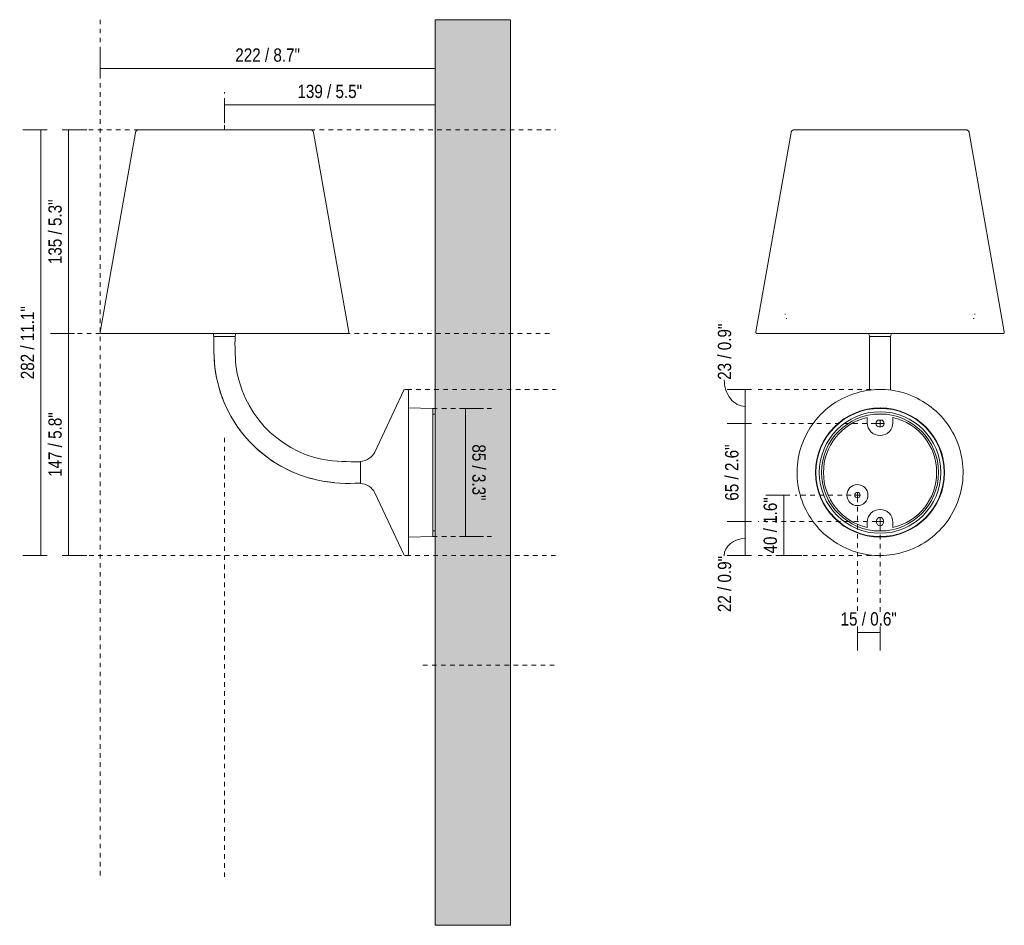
# Model space of a CAD drawing. Header units: millimetres. Extents: x -6723 to -4958, y 0 to 6775.
# Tile 2 of 4: x -5611 to -4958, y 0 to 600. Entities that reach past the tile are written whole.
import ezdxf

# ---------------------------------------------------------------- set-up
doc = ezdxf.new("R2010")
doc.units = ezdxf.units.MM
doc.linetypes.add('Dash', pattern=[6, 3, -3])
doc.layers.add('A-ANNO-DIMS', color=7, linetype='Dash', lineweight=9, true_color=0xd2d2d2)
for name, color, linetype, lineweight in [('A-ANNO-DIMS-4', 7, 'Continuous', 9), ('A-WALL', 7, 'Continuous', 9), ('E-LITE-EQPM', 7, 'Continuous', 20)]:
    doc.layers.add(name, color=color, linetype=linetype, lineweight=lineweight)
doc.styles.add('Arial Narrow', font='ARIALN.TTF', dxfattribs={"height": 8.8})
doc.dimstyles.new('FARO_-_2_2mm_Arial_Narrow_mm_Inch_Left', dxfattribs={"dimscale": 304.8, "dimtxt": 9.006193, "dimasz": 0, "dimexe": 0.03937, "dimexo": 0.0625, "dimgap": 0.006562, "dimtad": 1, "dimdec": 0, "dimzin": 0, "dimdsep": 46, "dimtxsty": 'Arial Narrow', "dimblk1": 'NONE', "dimblk2": 'NONE', "dimsah": 1, "dimcen": 0.09, "dimadec": 0, "dimazin": 0, "dimtfac": 1, "dimtdec": 4, "dimtix": 1, "dimtmove": 0, "dimatfit": 3, "dimfxl": 0.013123, "dimfxlon": 1, "dimtvp": 1, "dimtolj": 1, "dimtzin": 0, "dimarcsym": 2})
doc.dimstyles.new('FARO_-_2_2mm_Arial_Narrow_mm_Inch_Left_1', dxfattribs={"dimscale": 304.8, "dimtxt": 9.006193, "dimasz": 0, "dimexe": 0.03937, "dimexo": 0.0625, "dimgap": 0.006562, "dimtad": 1, "dimdec": 0, "dimzin": 0, "dimdsep": 46, "dimtxsty": 'Arial Narrow', "dimblk1": 'NONE', "dimblk2": 'NONE', "dimsah": 1, "dimcen": 0.09, "dimadec": 0, "dimazin": 0, "dimtfac": 1, "dimtdec": 4, "dimtix": 1, "dimtmove": 1, "dimatfit": 3, "dimfxl": 0.013123, "dimfxlon": 1, "dimtvp": 1, "dimtolj": 1, "dimtzin": 0, "dimarcsym": 2})
doc.dimstyles.new('FARO_-_2_2mm_Arial_Narrow_mm_Inch_Right_1', dxfattribs={"dimscale": 304.8, "dimtxt": 9.006193, "dimasz": 0, "dimexe": 0.03937, "dimexo": 0.0625, "dimgap": 0.006562, "dimtad": 1, "dimdec": 0, "dimzin": 0, "dimdsep": 46, "dimtxsty": 'Arial Narrow', "dimblk1": 'NONE', "dimblk2": 'NONE', "dimsah": 1, "dimcen": 0.09, "dimadec": 0, "dimazin": 0, "dimtfac": 1, "dimtdec": 4, "dimtix": 1, "dimtmove": 0, "dimatfit": 3, "dimfxl": 0.013123, "dimfxlon": 1, "dimtvp": 1, "dimtolj": 1, "dimtzin": 0, "dimarcsym": 2})

# ---------------------------------------------------------------- blocks, each defined once
blk = doc.blocks.new('70780 - 70780 TOC LED White wall lamp-545920-Lateral_PDF')
at = {"layer": 'E-LITE-EQPM'}
for p, q in [((-3467.35, 525.69), (-3467.31, 525.77)), ((-3467.11, 526.13), (-3467.06, 526.19)), ((-3466.78, 526.49), (-3466.72, 526.55)), ((-3466.37, 526.77), (-3466.3, 526.81)), ((-3350.62, 526.8), (-3350.54, 526.77)), ((-3350.2, 526.54), (-3350.13, 526.49)), ((-3489.84, 392), (-3489.88, 392)), ((-3489.82, 392), (-3489.84, 392)), ((-3327.1, 392), (-3327.08, 392)), ((-3327.06, 392), (-3327.08, 392)), ((-3326.15, 393.11), (-3326.15, 393.07)), ((-3268.96, 338.74), (-3270.46, 338.74)), ((-3270.46, 261.26), (-3268.96, 261.26))]:
    blk.add_line(p, q, dxfattribs=at)
at = {"layer": 'E-LITE-EQPM', "flags": 128}
for points in [[(-3490.78, 392.89), (-3490.78, 392.93), (-3490.78, 392.97), (-3490.78, 393.01), (-3490.78, 393.05), (-3490.77, 393.08)], [(-3415.46, 390), (-3415.56, 390.49), (-3415.68, 390.98), (-3415.82, 391.47), (-3415.97, 391.95), (-3415.99, 392)], [(-3400.93, 391.99), (-3401.09, 391.51), (-3401.23, 391.02), (-3401.35, 390.54), (-3401.45, 390.04), (-3401.46, 390)], [(-3415.46, 380.02), (-3415.39, 376.54), (-3415.18, 373.07), (-3414.84, 369.63)], [(-3414.83, 369.6), (-3414.35, 366.16), (-3413.73, 362.73), (-3412.97, 359.34), (-3412.07, 355.98), (-3411.04, 352.65), (-3409.88, 349.37), (-3408.59, 346.14), (-3407.17, 342.96), (-3405.63, 339.84), (-3403.96, 336.79), (-3402.17, 333.81), (-3400.26, 330.9), (-3398.24, 328.06), (-3396.11, 325.31), (-3393.87, 322.65), (-3391.52, 320.08), (-3389.07, 317.61), (-3386.53, 315.24), (-3383.89, 312.96), (-3381.17, 310.8), (-3378.36, 308.75), (-3375.47, 306.81), (-3372.5, 304.99), (-3369.47, 303.29), (-3366.36, 301.71), (-3363.2, 300.26), (-3359.98, 298.93), (-3356.72, 297.74), (-3353.4, 296.67), (-3350.05, 295.74), (-3346.66, 294.94), (-3343.25, 294.28), (-3339.81, 293.76), (-3336.35, 293.38)]]:
    blk.add_lwpolyline(points, dxfattribs=at)
blk = doc.blocks.new('70780 - 70780 TOC LED White wall lamp-545920-Alzado_PDF Fixing')
at = {"layer": 'E-LITE-EQPM', "color": 253, "lineweight": 9, "true_color": 0xaaaaaa}
for p, q in [((6520.5, 525.29), (6497.19, 393.11)), ((6661.8, 393.11), (6638.49, 525.29)), ((6641.39, 402), (6641.24, 402)), ((6572.5, 390), (6572.5, 380.02)), ((6572.5, 390), (6572.54, 390)), ((6572.6, 390), (6572.65, 390)), ((6572.65, 390), (6574.81, 390)), ((6574.81, 390), (6575.32, 390)), ((6575.31, 390), (6576.73, 390)), ((6576.72, 390), (6577.34, 390)), ((6577.33, 390), (6581.66, 390)), ((6579.5, 390), (6579.99, 390)), ((6581.66, 390), (6582.27, 390)), ((6582.27, 390), (6583.68, 390)), ((6583.67, 390), (6584.18, 390)), ((6584.18, 390), (6586.34, 390)), ((6585.56, 390), (6585.6, 390)), ((6586.34, 390), (6586.39, 390)), ((6586.45, 390), (6586.5, 390)), ((6586.5, 380.02), (6586.5, 390))]:
    blk.add_line(p, q, dxfattribs=at)
at = {"layer": 'E-LITE-EQPM', "color": 253, "lineweight": 9, "true_color": 0xaaaaaa, "flags": 128}
for points in [[(6520.5, 525.29), (6520.51, 525.37), (6520.53, 525.45), (6520.55, 525.53), (6520.58, 525.61), (6520.61, 525.69), (6520.64, 525.77), (6520.68, 525.84), (6520.71, 525.91), (6520.75, 525.99), (6520.8, 526.06), (6520.84, 526.13), (6520.89, 526.19), (6520.94, 526.26), (6521, 526.32), (6521.06, 526.38), (6521.11, 526.44), (6521.18, 526.49), (6521.24, 526.55), (6521.3, 526.6), (6521.37, 526.64), (6521.44, 526.69), (6521.51, 526.73), (6521.58, 526.77), (6521.66, 526.81), (6521.73, 526.84), (6521.81, 526.87), (6521.89, 526.9), (6521.97, 526.92), (6522.05, 526.94), (6522.13, 526.96), (6522.21, 526.97), (6522.29, 526.99), (6522.37, 526.99), (6522.46, 527), (6522.53, 527)], [(6579.5, 527), (6577.22, 527), (6574.94, 527), (6572.68, 527), (6570.42, 527), (6568.18, 527), (6565.96, 527), (6563.75, 527), (6561.58, 527), (6559.43, 527), (6557.31, 527), (6555.23, 527), (6553.19, 527), (6551.19, 527), (6549.24, 527), (6547.33, 527), (6545.48, 527), (6543.68, 527), (6541.93, 527), (6540.25, 527), (6538.63, 527), (6537.08, 527), (6535.59, 527), (6534.18, 527), (6532.83, 527), (6531.56, 527), (6530.37, 527), (6529.26, 527), (6528.22, 527), (6527.27, 527), (6526.4, 527), (6525.62, 527), (6524.92, 527), (6524.31, 527), (6523.79, 527), (6523.36, 527), (6523.02, 527), (6522.77, 527), (6522.61, 527), (6522.54, 527), (6522.53, 527)], [(6522.53, 527), (6522.58, 527), (6522.71, 527), (6522.94, 527), (6523.26, 527), (6523.67, 527), (6524.16, 527), (6524.75, 527), (6525.42, 527), (6526.18, 527), (6527.03, 527), (6527.96, 527), (6528.97, 527), (6530.06, 527), (6531.23, 527), (6532.48, 527), (6533.81, 527), (6535.2, 527), (6536.67, 527), (6538.21, 527), (6539.81, 527), (6541.47, 527), (6543.2, 527), (6544.99, 527), (6546.83, 527), (6548.72, 527), (6550.66, 527), (6552.65, 527), (6554.68, 527), (6556.75, 527), (6558.85, 527), (6560.99, 527), (6563.16, 527), (6565.36, 527), (6567.58, 527), (6569.81, 527), (6572.07, 527), (6574.33, 527), (6576.6, 527), (6578.88, 527), (6579.5, 527)], [(6579.5, 527), (6581.77, 527), (6584.05, 527), (6586.31, 527), (6588.57, 527), (6590.81, 527), (6593.04, 527), (6595.24, 527), (6597.41, 527), (6599.56, 527), (6601.68, 527), (6603.76, 527), (6605.8, 527), (6607.8, 527), (6609.75, 527), (6611.66, 527), (6613.51, 527), (6615.31, 527), (6617.06, 527), (6618.74, 527), (6620.36, 527), (6621.91, 527), (6623.4, 527), (6624.82, 527), (6626.16, 527), (6627.43, 527), (6628.62, 527), (6629.74, 527), (6630.77, 527), (6631.72, 527), (6632.59, 527), (6633.37, 527), (6634.07, 527), (6634.68, 527), (6635.2, 527), (6635.63, 527), (6635.97, 527), (6636.22, 527), (6636.39, 527), (6636.46, 527), (6636.46, 527)], [(6636.46, 527), (6636.41, 527), (6636.28, 527), (6636.05, 527), (6635.73, 527), (6635.32, 527), (6634.83, 527), (6634.24, 527), (6633.57, 527), (6632.81, 527), (6631.96, 527), (6631.03, 527), (6630.02, 527), (6628.93, 527), (6627.76, 527), (6626.51, 527), (6625.19, 527), (6623.79, 527), (6622.32, 527), (6620.78, 527), (6619.18, 527), (6617.52, 527), (6615.79, 527), (6614.01, 527), (6612.17, 527), (6610.27, 527), (6608.33, 527), (6606.34, 527), (6604.31, 527), (6602.24, 527), (6600.14, 527), (6598, 527), (6595.83, 527), (6593.63, 527), (6591.41, 527), (6589.18, 527), (6586.93, 527), (6584.66, 527), (6582.39, 527), (6580.11, 527), (6579.5, 527)], [(6636.46, 527), (6636.54, 527), (6636.62, 526.99), (6636.71, 526.99), (6636.79, 526.97), (6636.87, 526.96), (6636.95, 526.94), (6637.03, 526.92), (6637.11, 526.9), (6637.19, 526.87), (6637.26, 526.84), (6637.34, 526.8), (6637.41, 526.77), (6637.49, 526.73), (6637.56, 526.68), (6637.63, 526.64), (6637.69, 526.59), (6637.76, 526.54), (6637.82, 526.49), (6637.88, 526.43), (6637.94, 526.37), (6638, 526.31), (6638.05, 526.25), (6638.1, 526.19), (6638.15, 526.12), (6638.2, 526.05), (6638.24, 525.98), (6638.28, 525.91), (6638.32, 525.83), (6638.35, 525.76), (6638.39, 525.68), (6638.41, 525.6), (6638.44, 525.53), (6638.46, 525.45), (6638.48, 525.37), (6638.49, 525.29)], [(6516.84, 404.88), (6516.83, 404.89), (6516.81, 404.91), (6516.79, 404.92), (6516.77, 404.93), (6516.76, 404.94), (6516.74, 404.95), (6516.72, 404.96), (6516.7, 404.96), (6516.68, 404.97), (6516.66, 404.98), (6516.64, 404.98), (6516.62, 404.99), (6516.6, 404.99), (6516.58, 405), (6516.56, 405), (6516.54, 405), (6516.51, 405), (6516.51, 405)], [(6642.48, 405), (6642.46, 405), (6642.44, 405), (6642.42, 405), (6642.4, 404.99), (6642.38, 404.99), (6642.36, 404.99), (6642.34, 404.98), (6642.32, 404.97), (6642.3, 404.97), (6642.28, 404.96), (6642.26, 404.95), (6642.24, 404.94), (6642.22, 404.93), (6642.21, 404.92), (6642.19, 404.91), (6642.17, 404.9), (6642.15, 404.88)], [(6517.55, 402), (6517.53, 402), (6517.51, 402), (6517.49, 402), (6517.47, 402.01), (6517.45, 402.01), (6517.43, 402.01), (6517.41, 402.02), (6517.39, 402.03), (6517.37, 402.03), (6517.35, 402.04), (6517.33, 402.05), (6517.31, 402.06), (6517.29, 402.07), (6517.27, 402.08), (6517.26, 402.09), (6517.24, 402.1)], [(6517.71, 402), (6517.63, 402), (6517.55, 402), (6517.55, 402)], [(6517.55, 402), (6517.6, 402), (6517.75, 402)], [(6641.19, 402), (6641.36, 402), (6641.44, 402), (6641.44, 402)], [(6641.76, 402.11), (6641.74, 402.09), (6641.72, 402.08), (6641.7, 402.07), (6641.69, 402.06), (6641.67, 402.05), (6641.65, 402.04), (6641.63, 402.04), (6641.61, 402.03), (6641.59, 402.02), (6641.57, 402.02), (6641.55, 402.01), (6641.53, 402.01), (6641.51, 402), (6641.49, 402), (6641.47, 402), (6641.45, 402), (6641.44, 402)], [(6498.12, 392), (6498.08, 392), (6498.04, 392), (6498, 392.01), (6497.97, 392.01), (6497.93, 392.02), (6497.89, 392.03), (6497.86, 392.04), (6497.82, 392.05), (6497.79, 392.06), (6497.75, 392.07), (6497.72, 392.09), (6497.68, 392.11), (6497.65, 392.12), (6497.62, 392.14), (6497.59, 392.16), (6497.55, 392.19), (6497.52, 392.21), (6497.5, 392.23), (6497.47, 392.26), (6497.44, 392.29), (6497.42, 392.31), (6497.39, 392.34), (6497.37, 392.37), (6497.35, 392.4), (6497.32, 392.43), (6497.3, 392.47), (6497.29, 392.5), (6497.27, 392.53), (6497.25, 392.57), (6497.24, 392.6), (6497.23, 392.64), (6497.21, 392.67), (6497.2, 392.71), (6497.2, 392.75), (6497.19, 392.78), (6497.18, 392.82), (6497.18, 392.86), (6497.18, 392.89), (6497.17, 392.93), (6497.18, 392.97), (6497.18, 393.01), (6497.18, 393.05), (6497.19, 393.08), (6497.19, 393.11)], [(6571.99, 392), (6569.75, 392), (6566.53, 392), (6563.33, 392), (6560.15, 392), (6557.01, 392), (6553.9, 392), (6550.83, 392), (6547.81, 392), (6544.83, 392), (6541.92, 392), (6539.06, 392), (6536.27, 392), (6533.55, 392), (6530.9, 392), (6528.33, 392), (6525.84, 392), (6523.43, 392), (6521.12, 392), (6518.9, 392), (6516.77, 392), (6514.75, 392), (6512.83, 392), (6511.02, 392), (6509.32, 392), (6507.72, 392), (6506.25, 392), (6504.89, 392), (6503.65, 392), (6502.53, 392), (6501.53, 392), (6500.66, 392), (6499.92, 392), (6499.3, 392), (6498.81, 392), (6498.45, 392), (6498.22, 392), (6498.12, 392), (6498.12, 392)], [(6498.12, 392), (6498.18, 392), (6498.38, 392), (6498.7, 392), (6499.16, 392), (6499.74, 392), (6500.45, 392), (6501.29, 392), (6502.25, 392), (6503.33, 392), (6504.54, 392), (6505.87, 392), (6507.31, 392), (6508.87, 392), (6510.55, 392), (6512.33, 392), (6514.22, 392), (6516.22, 392), (6518.32, 392), (6520.51, 392), (6522.8, 392), (6525.18, 392), (6527.65, 392), (6530.2, 392), (6532.82, 392), (6535.53, 392), (6538.3, 392), (6541.14, 392), (6544.04, 392), (6547, 392), (6550.01, 392), (6553.06, 392), (6556.16, 392), (6559.3, 392), (6562.47, 392), (6565.66, 392), (6568.88, 392), (6572.12, 392), (6575.36, 392), (6578.62, 392), (6579.5, 392)], [(6572.5, 390), (6572.4, 390.49), (6572.28, 390.98), (6572.14, 391.47), (6571.98, 391.95), (6571.96, 392)], [(6579.5, 392), (6582.75, 392), (6586, 392), (6589.24, 392), (6592.46, 392), (6595.66, 392), (6598.84, 392), (6601.98, 392), (6605.09, 392), (6608.16, 392), (6611.19, 392), (6614.16, 392), (6617.07, 392), (6619.93, 392), (6622.72, 392), (6625.45, 392), (6628.09, 392), (6630.67, 392), (6633.16, 392), (6635.56, 392), (6637.87, 392), (6640.09, 392), (6642.22, 392), (6644.24, 392), (6646.16, 392), (6647.97, 392), (6649.68, 392), (6651.27, 392), (6652.74, 392), (6654.1, 392), (6655.34, 392), (6656.46, 392), (6657.46, 392), (6658.33, 392), (6659.07, 392), (6659.69, 392), (6660.18, 392), (6660.54, 392), (6660.77, 392), (6660.87, 392), (6660.87, 392)], [(6587.02, 391.99), (6586.86, 391.51), (6586.72, 391.02), (6586.6, 390.54), (6586.5, 390.04), (6586.5, 390)], [(6660.87, 392), (6660.81, 392), (6660.61, 392), (6660.29, 392), (6659.83, 392), (6659.25, 392), (6658.54, 392), (6657.7, 392), (6656.74, 392), (6655.66, 392), (6654.45, 392), (6653.12, 392), (6651.68, 392), (6650.12, 392), (6648.44, 392), (6646.66, 392), (6644.77, 392), (6642.77, 392), (6640.68, 392), (6638.48, 392), (6636.19, 392), (6633.81, 392), (6631.35, 392), (6628.8, 392), (6626.17, 392), (6623.46, 392), (6620.69, 392), (6617.85, 392), (6614.95, 392), (6611.99, 392), (6608.98, 392), (6605.93, 392), (6602.83, 392), (6599.69, 392), (6596.52, 392), (6593.33, 392), (6590.11, 392), (6587, 392)], [(6661.8, 393.11), (6661.81, 393.07), (6661.81, 393.03), (6661.82, 392.99), (6661.82, 392.96), (6661.82, 392.92), (6661.81, 392.88), (6661.81, 392.84), (6661.81, 392.81), (6661.8, 392.77), (6661.79, 392.73), (6661.78, 392.7), (6661.77, 392.66), (6661.76, 392.62), (6661.75, 392.59), (6661.73, 392.55), (6661.72, 392.52), (6661.7, 392.49), (6661.68, 392.45), (6661.66, 392.42), (6661.64, 392.39), (6661.62, 392.36), (6661.59, 392.33), (6661.57, 392.3), (6661.54, 392.28), (6661.51, 392.25), (6661.48, 392.22), (6661.46, 392.2), (6661.43, 392.18), (6661.39, 392.16), (6661.36, 392.14), (6661.33, 392.12), (6661.3, 392.1), (6661.26, 392.08), (6661.23, 392.07), (6661.19, 392.06), (6661.16, 392.04), (6661.12, 392.03), (6661.08, 392.02), (6661.05, 392.02), (6661.01, 392.01), (6660.97, 392.01), (6660.94, 392), (6660.9, 392), (6660.87, 392)], [(6572.5, 354.52), (6572.5, 357.08), (6572.5, 360.17), (6572.5, 363.28), (6572.5, 366.42), (6572.5, 369.59), (6572.5, 372.77), (6572.5, 375.96), (6572.5, 379.16), (6572.5, 380.02)], [(6586.5, 380.02), (6586.5, 376.82), (6586.5, 373.63), (6586.5, 370.44), (6586.5, 367.27), (6586.5, 364.13), (6586.5, 361), (6586.5, 357.91), (6586.5, 354.85), (6586.5, 354.52)], [(6579.5, 355), (6577.3, 354.95), (6575.1, 354.82), (6572.91, 354.6), (6570.73, 354.3), (6568.57, 353.9), (6566.42, 353.42), (6564.3, 352.86), (6562.2, 352.21), (6560.12, 351.47), (6558.08, 350.66), (6556.07, 349.76), (6554.1, 348.78), (6552.17, 347.73), (6550.28, 346.6), (6548.44, 345.39), (6546.65, 344.11), (6544.91, 342.76), (6543.23, 341.35), (6541.61, 339.86), (6540.04, 338.32), (6538.54, 336.71), (6537.11, 335.04), (6535.74, 333.32), (6534.44, 331.54), (6533.22, 329.72), (6532.07, 327.84), (6530.99, 325.92), (6529.99, 323.96), (6529.07, 321.96), (6528.24, 319.93), (6527.48, 317.86), (6526.81, 315.77), (6526.22, 313.65), (6525.72, 311.51), (6525.3, 309.35), (6524.97, 307.17), (6524.72, 304.99), (6524.57, 302.79), (6524.5, 300.59), (6524.52, 298.39), (6524.63, 296.2), (6524.83, 294.01), (6525.11, 291.82), (6525.48, 289.66), (6525.94, 287.5), (6526.48, 285.37), (6527.11, 283.26), (6527.82, 281.18), (6528.61, 279.13), (6529.49, 277.11), (6530.44, 275.13), (6531.48, 273.19), (6532.59, 271.29), (6533.77, 269.44), (6535.03, 267.63), (6536.36, 265.88), (6537.76, 264.18), (6539.22, 262.54), (6540.75, 260.96), (6542.35, 259.45), (6544, 257.99), (6545.71, 256.61), (6547.47, 255.29), (6549.28, 254.04), (6551.14, 252.87), (6553.05, 251.78), (6555, 250.76), (6556.99, 249.82), (6559.01, 248.96), (6561.07, 248.18), (6563.16, 247.48), (6565.27, 246.87), (6567.41, 246.35), (6569.56, 245.91), (6571.73, 245.55), (6573.92, 245.29), (6576.11, 245.11), (6578.31, 245.02), (6579.5, 245)], [(6579.5, 245), (6581.7, 245.05), (6583.89, 245.18), (6586.08, 245.4), (6588.26, 245.7), (6590.42, 246.1), (6592.57, 246.58), (6594.69, 247.14), (6596.8, 247.79), (6598.87, 248.53), (6600.91, 249.34), (6602.92, 250.24), (6604.89, 251.22), (6606.82, 252.27), (6608.71, 253.4), (6610.55, 254.61), (6612.34, 255.89), (6614.08, 257.24), (6615.76, 258.65), (6617.38, 260.14), (6618.95, 261.68), (6620.45, 263.29), (6621.88, 264.96), (6623.25, 266.68), (6624.55, 268.46), (6625.77, 270.28), (6626.93, 272.16), (6628, 274.08), (6629, 276.04), (6629.92, 278.04), (6630.76, 280.07), (6631.51, 282.14), (6632.18, 284.23), (6632.77, 286.35), (6633.28, 288.49), (6633.69, 290.65), (6634.02, 292.83), (6634.27, 295.01), (6634.42, 297.21), (6634.49, 299.41), (6634.47, 301.61), (6634.36, 303.8), (6634.17, 305.99), (6633.88, 308.18), (6633.51, 310.34), (6633.06, 312.5), (6632.51, 314.63), (6631.89, 316.74), (6631.17, 318.82), (6630.38, 320.87), (6629.5, 322.89), (6628.55, 324.87), (6627.52, 326.81), (6626.41, 328.71), (6625.22, 330.56), (6623.96, 332.37), (6622.63, 334.12), (6621.23, 335.82), (6619.77, 337.46), (6618.24, 339.04), (6616.64, 340.55), (6614.99, 342.01), (6613.28, 343.39), (6611.52, 344.71), (6609.71, 345.96), (6607.85, 347.13), (6605.94, 348.22), (6603.99, 349.24), (6602, 350.18), (6599.98, 351.04), (6597.92, 351.82), (6595.83, 352.52), (6593.72, 353.13), (6591.58, 353.65), (6589.43, 354.09), (6587.26, 354.45), (6585.07, 354.71), (6582.88, 354.89), (6580.68, 354.98), (6579.5, 355)]]:
    blk.add_lwpolyline(points, dxfattribs=at)
at = {"layer": 'E-LITE-EQPM', "color": 253, "lineweight": 9, "true_color": 0xaaaaaa}
for centre, radius, start, end in [((6579.5, 300), 42.78, 90, 270), ((6579.5, 300), 42.5, 90, 270), ((6579.5, 300), 40.26, 90, 270), ((6579.5, 300), 42.78, 270, 90), ((6579.5, 300), 42.5, 270, 90), ((6579.5, 300), 40.26, 270, 90), ((6579.5, 300), 38.74, 0, 180), ((6579.5, 300), 38.74, 180, 360), ((6564.5, 285.03), 1.79, 360, 180), ((6564.5, 285.03), 1.79, 180, 0)]:
    blk.add_arc(centre, radius, start, end, dxfattribs=at)
blk = doc.blocks.new('DIMBLOCK6-Lateral_PDF')
at = {"layer": 'A-ANNO-DIMS-4', "color": 251, "true_color": 0x5b5b5b, "transparency": 16777216}
for p, q in [((-5592.59, 527.01), (-5608.59, 527.01)), ((-5596.59, 527.01), (-5596.59, 245)), ((-5596.59, 527.01), (-5592.59, 527.01)), ((-5592.59, 245), (-5608.59, 245)), ((-5596.59, 245), (-5592.59, 245))]:
    blk.add_line(p, q, dxfattribs=at)
at = {"layer": 'A-ANNO-DIMS-4', "color": 0, "transparency": 16777216, "insert": (-5609.96, 361.77), "char_height": 8.8, "width": 58.1543, "attachment_point": 1, "rotation": 90, "line_spacing_factor": 0.974696, "style": 'Arial Narrow'}
blk.add_mtext('282 / 11.1"', dxfattribs=at)
blk = doc.blocks.new('_None')
blk = doc.blocks.new('DIMBLOCK7-Lateral_PDF')
at = {"layer": 'A-ANNO-DIMS-4', "color": 251, "true_color": 0x5b5b5b, "transparency": 16777216}
for p, q in [((-5315.37, 342.5), (-5319.37, 342.5)), ((-5315.62, 342.5), (-5303.37, 342.5)), ((-5315.37, 342.5), (-5315.37, 257.5)), ((-5315.37, 257.5), (-5319.37, 257.5)), ((-5315.62, 257.5), (-5303.37, 257.5))]:
    blk.add_line(p, q, dxfattribs=at)
at = {"layer": 'A-ANNO-DIMS-4', "color": 0, "transparency": 16777216, "insert": (-5302, 318.66), "char_height": 8.8, "width": 44.7736, "attachment_point": 1, "rotation": 270, "line_spacing_factor": 0.974696, "style": 'Arial Narrow'}
blk.add_mtext('85 / 3.3"', dxfattribs=at)
blk = doc.blocks.new('DIMBLOCK8-Lateral_PDF')
at = {"layer": 'A-ANNO-DIMS-4', "color": 251, "true_color": 0x5b5b5b, "transparency": 16777216}
for p, q in [((-5557.29, 567.36), (-5557.29, 579.61)), ((-5335.49, 567.36), (-5335.49, 579.61)), ((-5557.29, 567.61), (-5335.49, 567.61)), ((-5557.29, 567.61), (-5557.29, 563.61)), ((-5335.49, 567.61), (-5335.49, 563.61))]:
    blk.add_line(p, q, dxfattribs=at)
at = {"layer": 'A-ANNO-DIMS-4', "color": 0, "transparency": 16777216, "insert": (-5467.84, 580.98), "char_height": 8.8, "width": 51.464, "attachment_point": 1, "line_spacing_factor": 0.974696, "style": 'Arial Narrow'}
blk.add_mtext('222 / 8.7"', dxfattribs=at)
blk = doc.blocks.new('DIMBLOCK9-Lateral_PDF')
at = {"layer": 'A-ANNO-DIMS-4', "color": 251, "true_color": 0x5b5b5b, "transparency": 16777216}
for p, q in [((-5578.31, 527.01), (-5582.31, 527.01)), ((-5578.56, 527.01), (-5566.31, 527.01)), ((-5578.31, 527.01), (-5578.31, 392)), ((-5574.31, 392), (-5590.31, 392)), ((-5578.31, 392), (-5574.31, 392))]:
    blk.add_line(p, q, dxfattribs=at)
at = {"layer": 'A-ANNO-DIMS-4', "color": 0, "transparency": 16777216, "insert": (-5591.68, 438.06), "char_height": 8.8, "width": 51.464, "attachment_point": 1, "rotation": 90, "line_spacing_factor": 0.974696, "style": 'Arial Narrow'}
blk.add_mtext('135 / 5.3"', dxfattribs=at)
blk = doc.blocks.new('DIMBLOCK10-Lateral_PDF')
at = {"layer": 'A-ANNO-DIMS-4', "color": 251, "true_color": 0x5b5b5b, "transparency": 16777216}
for p, q in [((-5574.31, 392), (-5590.31, 392)), ((-5578.31, 392), (-5578.31, 245)), ((-5578.31, 392), (-5574.31, 392)), ((-5578.31, 245), (-5582.31, 245)), ((-5578.56, 245), (-5566.31, 245))]:
    blk.add_line(p, q, dxfattribs=at)
at = {"layer": 'A-ANNO-DIMS-4', "color": 0, "transparency": 16777216, "insert": (-5591.68, 297.06), "char_height": 8.8, "width": 51.464, "attachment_point": 1, "rotation": 90, "line_spacing_factor": 0.974696, "style": 'Arial Narrow'}
blk.add_mtext('147 / 5.8"', dxfattribs=at)
blk = doc.blocks.new('DIMBLOCK11-Lateral_PDF')
at = {"layer": 'A-ANNO-DIMS-4', "color": 251, "true_color": 0x5b5b5b, "transparency": 16777216}
for p, q in [((-5474.99, 543.52), (-5474.99, 547.52)), ((-5474.99, 543.77), (-5474.99, 531.52)), ((-5335.49, 543.52), (-5474.99, 543.52)), ((-5335.49, 543.52), (-5335.49, 547.52)), ((-5335.49, 543.77), (-5335.49, 531.52))]:
    blk.add_line(p, q, dxfattribs=at)
at = {"layer": 'A-ANNO-DIMS-4', "color": 0, "transparency": 16777216, "insert": (-5426.68, 556.9), "char_height": 8.8, "width": 51.464, "attachment_point": 1, "line_spacing_factor": 0.974696, "style": 'Arial Narrow'}
blk.add_mtext('139 / 5.5"', dxfattribs=at)
blk = doc.blocks.new('DIMBLOCK12-Alzado_PDF Fixing')
at = {"layer": 'A-ANNO-DIMS-4', "color": 251, "true_color": 0x5b5b5b, "transparency": 16777216}
for p, q in [((-5125.92, 355.01), (-5141.92, 355.01)), ((-5129.92, 355.01), (-5129.92, 332.5)), ((-5129.92, 355.01), (-5125.92, 355.01)), ((-5125.92, 332.5), (-5141.92, 332.5)), ((-5129.92, 332.5), (-5125.92, 332.5))]:
    blk.add_line(p, q, dxfattribs=at)
blk.add_ellipse((-5129.92, 361.38), major_axis=(0, 17.62), ratio=0.793242, start_param=1.570796, end_param=3.141593, dxfattribs=at)
at = {"layer": 'A-ANNO-DIMS-4', "color": 0, "transparency": 16777216, "insert": (-5148.12, 361.38), "char_height": 8.8, "width": 44.7736, "attachment_point": 1, "rotation": 90, "line_spacing_factor": 0.974696, "style": 'Arial Narrow'}
blk.add_mtext('23 / 0.9"', dxfattribs=at)
blk = doc.blocks.new('DIMBLOCK13-Alzado_PDF Fixing')
at = {"layer": 'A-ANNO-DIMS-4', "color": 251, "true_color": 0x5b5b5b, "transparency": 16777216}
for p, q in [((-5125.92, 332.5), (-5141.92, 332.5)), ((-5129.92, 332.5), (-5129.92, 267.5)), ((-5129.92, 332.5), (-5125.92, 332.5)), ((-5125.92, 267.5), (-5141.92, 267.5)), ((-5129.92, 267.5), (-5125.92, 267.5))]:
    blk.add_line(p, q, dxfattribs=at)
at = {"layer": 'A-ANNO-DIMS-4', "color": 0, "transparency": 16777216, "insert": (-5143.29, 281.34), "char_height": 8.8, "width": 44.7736, "attachment_point": 1, "rotation": 90, "line_spacing_factor": 0.974696, "style": 'Arial Narrow'}
blk.add_mtext('65 / 2.6"', dxfattribs=at)
blk = doc.blocks.new('DIMBLOCK14-Alzado_PDF Fixing')
at = {"layer": 'A-ANNO-DIMS-4', "color": 251, "true_color": 0x5b5b5b, "transparency": 16777216}
for p, q in [((-5125.92, 267.5), (-5141.92, 267.5)), ((-5129.92, 267.5), (-5129.92, 245)), ((-5129.92, 267.5), (-5125.92, 267.5)), ((-5125.92, 245), (-5141.92, 245)), ((-5129.92, 245), (-5125.92, 245))]:
    blk.add_line(p, q, dxfattribs=at)
blk.add_ellipse((-5129.92, 244.8), major_axis=(-13.98, 0), ratio=0.819197, start_param=4.712389, end_param=6.283185, dxfattribs=at)
at = {"layer": 'A-ANNO-DIMS-4', "color": 0, "transparency": 16777216, "insert": (-5148.12, 207.49), "char_height": 8.8, "width": 44.7736, "attachment_point": 1, "rotation": 90, "line_spacing_factor": 0.974696, "style": 'Arial Narrow'}
blk.add_mtext('22 / 0.9"', dxfattribs=at)
blk = doc.blocks.new('DIMBLOCK15-Alzado_PDF Fixing')
at = {"layer": 'A-ANNO-DIMS-4', "color": 251, "true_color": 0x5b5b5b, "transparency": 16777216}
for p, q in [((-5055.65, 198.02), (-5055.65, 182.02)), ((-5055.65, 194.02), (-5055.65, 198.02)), ((-5040.65, 198.02), (-5040.65, 182.02)), ((-5040.65, 194.02), (-5040.65, 198.02)), ((-5055.65, 194.02), (-5040.65, 194.02))]:
    blk.add_line(p, q, dxfattribs=at)
at = {"layer": 'A-ANNO-DIMS-4', "color": 0, "transparency": 16777216, "insert": (-5066.81, 207.39), "char_height": 8.8, "width": 44.7736, "attachment_point": 1, "line_spacing_factor": 0.974696, "style": 'Arial Narrow'}
blk.add_mtext('15 / 0.6"', dxfattribs=at)
blk = doc.blocks.new('DIMBLOCK16-Alzado_PDF Fixing')
at = {"layer": 'A-ANNO-DIMS-4', "color": 251, "true_color": 0x5b5b5b, "transparency": 16777216}
for p, q in [((-5100.42, 285.03), (-5116.42, 285.03)), ((-5104.42, 285.03), (-5104.42, 245)), ((-5104.42, 285.03), (-5100.42, 285.03)), ((-5104.42, 245), (-5108.42, 245)), ((-5104.67, 245), (-5092.42, 245))]:
    blk.add_line(p, q, dxfattribs=at)
at = {"layer": 'A-ANNO-DIMS-4', "color": 0, "transparency": 16777216, "insert": (-5117.8, 246.36), "char_height": 8.8, "width": 44.7736, "attachment_point": 1, "rotation": 90, "line_spacing_factor": 0.974696, "style": 'Arial Narrow'}
blk.add_mtext('40 / 1.6"', dxfattribs=at)

msp = doc.modelspace()

# ---------------------------------------------------------------- hatches: boundary and pattern name
at = {"layer": 'A-WALL', "true_color": 0xf7f7f7}
for points in [[(-5285.49, 0), (-5285.49, 600), (-5335.49, 600), (-5335.49, 0)], [(-5335.49, 0), (-5285.49, 0), (-5285.49, 600), (-5335.49, 600), (-5335.49, 142.05)]]:
    msp.add_hatch(color=7, dxfattribs=at).paths.add_polyline_path(points, flags=0)

# ---------------------------------------------------------------- linework, layer by layer
at = {"layer": 'A-ANNO-DIMS'}
for p, q in [((-5557.29, 600), (-5557.29, 32.06)), ((-5474.99, 527.01), (-5474.99, 552.01)), ((-5531.93, 527.01), (-5582.49, 527.01)), ((-5418.05, 527.01), (-5255.62, 527.01)), ((-5557.29, 392), (-5573.29, 392)), ((-5394.77, 392), (-5259.77, 392)), ((-5353.99, 355.03), (-5255.62, 355.03)), ((-5040.65, 355.01), (-5121.44, 355.01)), ((-5336.99, 342.5), (-5297.99, 342.5)), ((-5043.44, 332.5), (-5121.44, 332.5)), ((-5474.99, 323.06), (-5474.99, 32.06)), ((-5053.86, 285.03), (-5096.86, 285.03)), ((-5055.65, 283.24), (-5055.65, 207.24)), ((-5042.94, 267.5), (-5121.44, 267.5)), ((-5040.65, 264.72), (-5040.65, 207.24)), ((-5336.99, 257.5), (-5297.99, 257.5)), ((-5255.62, 245), (-5584.49, 245)), ((-5040.65, 245), (-5121.44, 245)), ((-5343.49, 172.25), (-5255.62, 172.25))]:
    msp.add_line(p, q, dxfattribs=at)
at = {"layer": 'A-WALL', "color": 253, "true_color": 0xaaaaaa}
for p, q in [((-5335.49, 0), (-5335.49, 600)), ((-5285.49, 600), (-5335.49, 600)), ((-5285.49, 600), (-5285.49, 0)), ((-5285.49, 0), (-5335.49, 0))]:
    msp.add_line(p, q, dxfattribs=at)
at = {"layer": 'E-LITE-EQPM'}
for p, q in [((-5534, 525.27), (-5557.29, 393.06)), ((-5418.05, 527.01), (-5531.93, 527.01)), ((-5392.68, 393.06), (-5415.98, 525.27)), ((-5556.41, 392), (-5393.57, 392)), ((-5467.99, 390), (-5482, 390)), ((-5356.27, 354.46), (-5375.34, 313.56)), ((-5353.99, 355.03), (-5355.36, 355.03)), ((-5352.99, 342.78), (-5352.99, 354.03)), ((-5336.99, 342.5), (-5352.99, 342.78)), ((-5352.99, 342.78), (-5352.99, 257.22)), ((-5336.99, 257.5), (-5336.99, 342.5)), ((-5049.18, 333), (-5049.18, 336.52)), ((-5040.15, 334.78), (-5041.15, 334.78)), ((-5040.65, 334.78), (-5040.65, 330.27)), ((-5032.13, 336.52), (-5032.13, 333)), ((-5043.44, 332.5), (-5037.87, 332.5)), ((-5041.15, 330.22), (-5040.15, 330.22)), ((-5384.99, 307.29), (-5384.99, 292.75)), ((-5375.34, 286.48), (-5356.27, 245.58)), ((-5057.45, 285.03), (-5053.86, 285.03)), ((-5055.65, 286.82), (-5055.65, 283.24)), ((-5042.94, 268), (-5042.94, 267)), ((-5042.94, 267.5), (-5038.37, 267.5)), ((-5040.65, 270.28), (-5040.65, 264.72)), ((-5038.37, 267), (-5038.37, 268)), ((-5049.18, 263.48), (-5049.18, 267)), ((-5032.13, 267), (-5032.13, 263.48)), ((-5352.99, 257.22), (-5336.99, 257.5)), ((-5352.99, 246), (-5352.99, 257.22)), ((-5355.36, 245), (-5353.99, 245))]:
    msp.add_line(p, q, dxfattribs=at)
msp.add_circle((-5055.65, 285.03), 7, dxfattribs=at)
for centre, radius, start, end in [((-5531.93, 524.91), 2.1, 90, 170.00698), ((-5418.05, 524.91), 2.1, 9.99302, 90), ((-5556.41, 392.9), 0.9, 170.00698, 270), ((-5393.57, 392.9), 0.9, 270, 9.99302), ((-5288.83, 385.66), 193.22, 178.71219, 184.733), ((-5288.83, 385.66), 179.22, 178.61157, 184.64794), ((-5394.91, 380.11), 87.1, 186.85719, 258.69852), ((-5394.91, 380.11), 73.1, 187.05553, 258.3421), ((-5355.36, 354.03), 1, 90, 155), ((-5353.99, 354.03), 1, 360, 90), ((-5040.65, 300), 37.5, 103.13447, 256.86553), ((-5040.65, 333), 8.52, 180, 360), ((-5041.15, 332.5), 2.28, 90, 270), ((-5040.15, 332.5), 2.28, 270, 90), ((-5040.65, 300), 37.5, 283.13447, 76.86553), ((-5385.78, 319.07), 11.81, 273.82945, 332.17055), ((-5386.21, 490.83), 183.81, 262.66545, 270.37999), ((-5392.26, 393.34), 100.59, 258.69852, 274.14473), ((-5385.78, 280.97), 11.81, 27.82945, 86.17055), ((-5055.65, 285.03), 1.79, 0, 180), ((-5055.65, 285.03), 1.79, 180, 360), ((-5040.65, 267), 8.52, 0, 180), ((-5040.65, 268), 2.28, 360, 180), ((-5040.65, 267), 2.28, 180, 0), ((-5355.36, 246), 1, 205, 270), ((-5353.99, 246), 1, 270, 0)]:
    msp.add_arc(centre, radius, start, end, dxfattribs=at)

# ---------------------------------------------------------------- block references
msp.add_blockref('70780 - 70780 TOC LED White wall lamp-545920-Lateral_PDF', (-2066.53, 0), dxfattribs=at)
at = {"layer": 'E-LITE-EQPM', "color": 253, "lineweight": 9, "true_color": 0xaaaaaa}
msp.add_blockref('70780 - 70780 TOC LED White wall lamp-545920-Alzado_PDF Fixing', (-11620.15, 0), dxfattribs=at)

# ---------------------------------------------------------------- dimensions: what is measured, and where the dimension line sits
at = {"layer": 'A-ANNO-DIMS', "color": 251, "linetype": 'Continuous', "true_color": 0x5b5b5b}
for base, p1, p2, override, picture, middle in [((-5335.49, 567.61), (-5557.29, 563.61), (-5335.49, 563.61), {"dimpost": '<>', "dimfxl": 221.800613}, 'DIMBLOCK8-Lateral_PDF', (-5446.39, 575.31)), ((-5474.9884, 543.5245), (-5335.4939, 547.5245), (-5474.9884, 547.5245), {"dimpost": '<>', "dimfxl": 139.494484}, 'DIMBLOCK11-Lateral_PDF', (-5405.2412, 551.2211)), ((-5040.65, 194.02), (-5055.65, 198.02), (-5040.65, 198.02), {"dimpost": '<>', "dimfxl": 15}, 'DIMBLOCK15-Alzado_PDF Fixing', (-5048.15, 201.72))]:
    dim = msp.add_linear_dim(base=base, p1=p1, p2=p2, dimstyle='FARO_-_2_2mm_Arial_Narrow_mm_Inch_Right_1', override=override, dxfattribs=at)
    dim.commit()
    dim.dimension.update_dxf_attribs({"geometry": picture, "text_midpoint": middle})
for base, p1, p2, dimstyle, override, picture, middle in [((-5596.59, 245), (-5592.59, 527.01), (-5592.59, 245), 'FARO_-_2_2mm_Arial_Narrow_mm_Inch_Left', {"dimpost": '<>', "dimfxl": 282.003049}, 'DIMBLOCK6-Lateral_PDF', (-5604.29, 386.01)), ((-5578.31, 392), (-5582.31, 527.01), (-5574.31, 392), 'FARO_-_2_2mm_Arial_Narrow_mm_Inch_Left', {"dimpost": '<>', "dimfxl": 135.243649}, 'DIMBLOCK9-Lateral_PDF', (-5586.01, 459.5)), ((-5578.31, 245), (-5574.31, 392), (-5582.31, 245), 'FARO_-_2_2mm_Arial_Narrow_mm_Inch_Left', {"dimpost": '<>', "dimfxl": 147.213749}, 'DIMBLOCK10-Lateral_PDF', (-5586.01, 318.5)), ((-5315.37, 257.5), (-5319.37, 342.5), (-5319.37, 257.5), 'FARO_-_2_2mm_Arial_Narrow_mm_Inch_Right_1', {"dimtad": 4, "dimpost": '<>', "dimfxl": 85}, 'DIMBLOCK7-Lateral_PDF', (-5307.67, 300)), ((-5129.92, 267.5), (-5125.92, 332.5), (-5125.92, 267.5), 'FARO_-_2_2mm_Arial_Narrow_mm_Inch_Left', {"dimpost": '<>', "dimfxl": 65}, 'DIMBLOCK13-Alzado_PDF Fixing', (-5137.62, 300)), ((-5104.42, 245), (-5100.42, 285.03), (-5108.42, 245), 'FARO_-_2_2mm_Arial_Narrow_mm_Inch_Left', {"dimpost": '<>', "dimfxl": 40.818587}, 'DIMBLOCK16-Alzado_PDF Fixing', (-5112.12, 265.02))]:
    dim = msp.add_linear_dim(base=base, p1=p1, p2=p2, angle=90, dimstyle=dimstyle, override=override, dxfattribs=at)
    dim.commit()
    dim.dimension.update_dxf_attribs({"geometry": picture, "text_midpoint": middle})
for base, p1, p2, override, picture, middle in [((-5129.92, 332.5), (-5125.92, 355.01), (-5125.92, 332.5), {"dimpost": '<>', "dimfxl": 22.50866}, 'DIMBLOCK12-Alzado_PDF Fixing', (-5142.26, 383.76)), ((-5129.9189, 245.0023), (-5125.9189, 267.5), (-5125.9189, 245.0023), {"dimpost": '<>', "dimfxl": 22.497682}, 'DIMBLOCK14-Alzado_PDF Fixing', (-5142.2555, 229.876))]:
    dim = msp.add_linear_dim(base=base, p1=p1, p2=p2, angle=90, dimstyle='FARO_-_2_2mm_Arial_Narrow_mm_Inch_Left_1', override=override, dxfattribs=at)
    dim.commit()
    dim.dimension.update_dxf_attribs({"geometry": picture, "text_midpoint": middle, "dimtype": 160, "text_rotation": 90})

doc.saveas('drawing.dxf')
